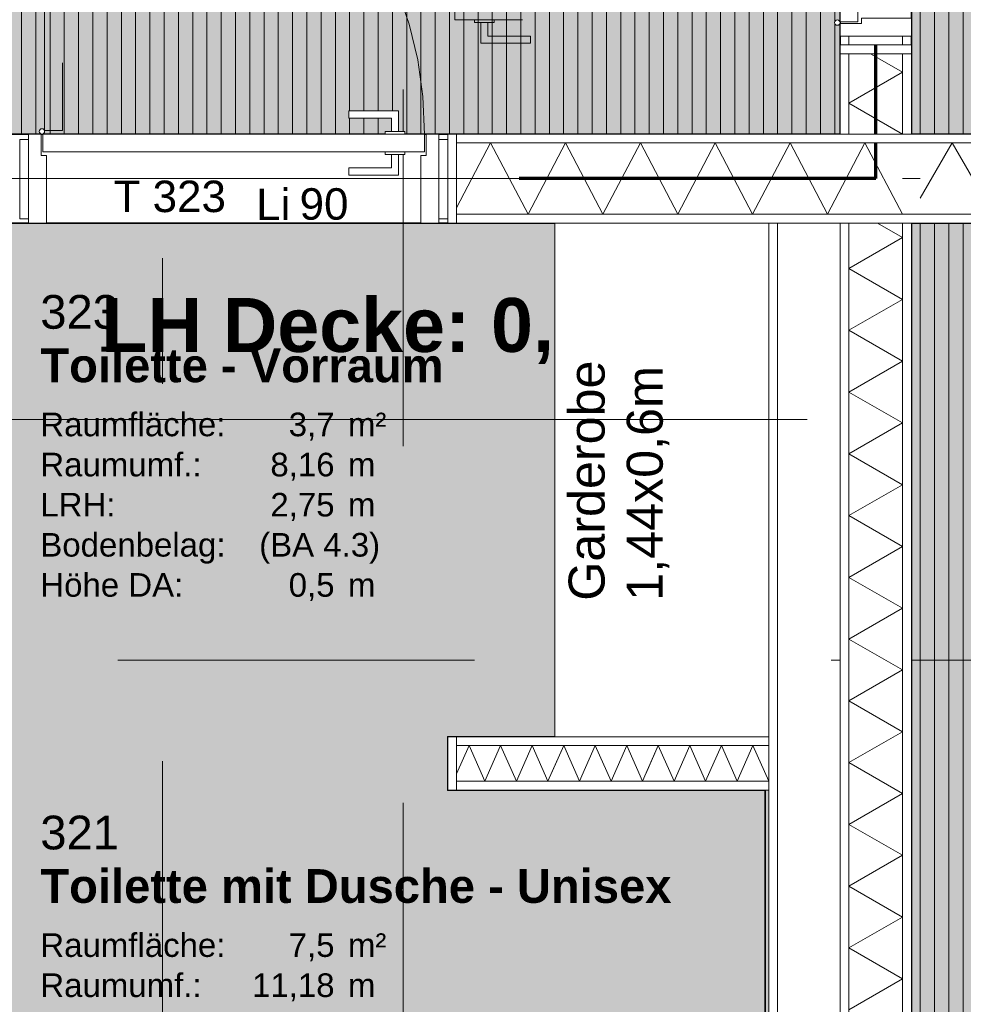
# Model space of a CAD drawing. Header units: metres. Extents: x -49 to 152, y -127 to 99.
# Tile 76 of 177: x -15.93 to -13.28, y -18.52 to -15.75. Entities that reach past the tile are written whole.
import ezdxf
from ezdxf.enums import TextEntityAlignment as Align

# ---------------------------------------------------------------- set-up
doc = ezdxf.new("R2010")
doc.units = ezdxf.units.M
for name, pattern in [('Achsen 01', [5.291531, 3.175, -1.058062, 0.352704, -0.705764]), ('gestrichelt - 01', [2, 1, -1]), ('Raster 01', [2, 1, -1])]:
    doc.linetypes.add(name, pattern=pattern)
for name, color, linetype, lineweight in [('024_Fliesen_Plattenarbeiten-340 Fliesen', 7, 'Continuous', 9), ('027_Tischlerarbeiten-340 Innentüren', 7, 'Continuous', 9), ('031_Metallbauarbeiten-340 Innentüren _ Elemente', 7, 'Continuous', 9), ('039_Trockenbauarbeiten-340 Gipskarton', 7, 'Continuous', 9), ('_1.35m (3D)', 7, 'Continuous', 9), ('_GRU (2D)', 7, 'Continuous', 9), ('_OG 3 (2D)', 7, 'Continuous', 9), ('_OG 3 - DS (2D)', 7, 'Continuous', 9), ('AV1-Brandschutzkonzept-Brandschutzkonzept', 7, 'Continuous', 5), ('AV1-Schnitt Achsen', 7, 'Achsen 01', 18), ('AV1-Stempel-Raumstempel', 7, 'Continuous', 9), ('Keine', 7, 'Continuous', 9)]:
    doc.layers.add(name, color=color, linetype=linetype, lineweight=lineweight)
for name, color, linetype, lineweight, true_color in [('031_Metallbauarbeiten-350 Lamellendecke DS', 7, 'Continuous', 35, 0x666666), ('039_Trockenbauarbeiten-340 Dämmung', 7, 'Continuous', 9, 0xc0c0c0), ('039_Trockenbauarbeiten-350 Deckenspiegel', 7, 'Continuous', 35, 0x008011), ('045_Sanitärausstattung-allg.', 9, 'Continuous', 9, 0x808080), ('AV1-Achsen', 1, 'Achsen 01', 18, 0xff0000), ('AV1-Raster', 7, 'Raster 01', 9, 0xa6a6a6), ('AV1-Stempel-Türnummern', 7, 'Continuous', 100, 0x02abea)]:
    doc.layers.add(name, color=color, linetype=linetype, lineweight=lineweight, true_color=true_color)
doc.styles.add('Arial', font='arial.ttf')
doc.styles.add('Arial (bold)', font='arialbd.ttf')
pattern_1 = [(90, (0, 0), (0.04, 0), [])]

# ---------------------------------------------------------------- blocks, each defined once
blk = doc.blocks.new('Group-4')
at = {"layer": 'AV1-Raster'}
for p, q in [((-14.85, -22.95), (-14.85, 1.35)), ((-13.5, -22.95), (-13.5, 1.35)), ((1.35, -16.2), (-40.5, -16.2)), ((1.35, -17.55), (-40.5, -17.55))]:
    blk.add_line(p, q, dxfattribs=at)
blk = doc.blocks.new('1.35m (3D)')
at = {"layer": 'AV1-Raster', "color": 7}
blk.add_blockref('Group-4', (0, 0), dxfattribs=at)
blk = doc.blocks.new('OG 3 - DS (2D)')
at = {"layer": '031_Metallbauarbeiten-350 Lamellendecke DS', "linetype": 'Continuous', "lineweight": 0, "transparency": 33554508}
for points in [[(-22.825, -5.525), (-22.825, -7.975), (-16.075, -7.975), (-16.075, -13.625), (-22.825, -13.625), (-22.825, -16.075), (-13.625, -16.075), (-13.625, -6.425), (-14.975, -6.425), (-14.975, -5.525)], [(-13.425, -16.075), (-5.55, -16.075), (-5.55, -16.05), (-5.25, -16.05), (-5.25, -16.075), (-2.825, -16.075), (-2.825, -13.625), (-13.425, -13.625)], [(-8.225, -16.325), (-10.65, -16.325), (-10.65, -16.35), (-10.95, -16.35), (-10.95, -16.325), (-13.425, -16.325), (-13.425, -21.385), (-8.225, -21.385)]]:
    blk.add_hatch(color=254, dxfattribs=at).paths.add_polyline_path(points)
at = {"layer": '031_Metallbauarbeiten-350 Lamellendecke DS', "linetype": 'Continuous', "lineweight": 9, "transparency": 33554508}
h = blk.add_hatch(dxfattribs=at)
h.set_pattern_fill('Lamellendecke', color=252, style=0, pattern_type=2)
h.set_pattern_definition(pattern_1)
h.paths.add_polyline_path([(-22.825, -5.525), (-22.825, -7.975), (-16.075, -7.975), (-16.075, -13.625), (-22.825, -13.625), (-22.825, -16.075), (-13.625, -16.075), (-13.625, -6.425), (-14.975, -6.425), (-14.975, -5.525)])
h = blk.add_hatch(dxfattribs=at)
h.set_pattern_fill('Lamellendecke', color=252, style=0, pattern_type=2)
h.set_pattern_definition(pattern_1)
h.paths.add_polyline_path([(-13.425, -16.075), (-5.55, -16.075), (-5.55, -16.05), (-5.25, -16.05), (-5.25, -16.075), (-2.825, -16.075), (-2.825, -13.625), (-13.425, -13.625)])
h = blk.add_hatch(dxfattribs=at)
h.set_pattern_fill('Lamellendecke', color=252, style=0, pattern_type=2)
h.set_pattern_definition(pattern_1)
h.paths.add_polyline_path([(-8.225, -16.325), (-10.65, -16.325), (-10.65, -16.35), (-10.95, -16.35), (-10.95, -16.325), (-13.425, -16.325), (-13.425, -21.385), (-8.225, -21.385)])
at = {"layer": '039_Trockenbauarbeiten-350 Deckenspiegel', "linetype": 'Continuous', "lineweight": 0, "transparency": 33554483}
blk.add_hatch(color=106, dxfattribs=at).paths.add_polyline_path([(-16.075, -16.325), (-16.075, -21.265), (-13.835, -21.265), (-13.835, -17.915), (-14.725, -17.915), (-14.725, -17.765), (-13.835, -17.765), (-13.835, -16.325)])
at = {"layer": '031_Metallbauarbeiten-350 Lamellendecke DS', "flags": 128}
for points in [[(-22.825, -5.525), (-22.825, -7.975), (-16.075, -7.975), (-16.075, -13.625), (-22.825, -13.625), (-22.825, -16.075), (-13.625, -16.075), (-13.625, -6.425), (-14.975, -6.425), (-14.975, -5.525)], [(-13.425, -16.075), (-5.55, -16.075), (-5.55, -16.05), (-5.25, -16.05), (-5.25, -16.075), (-2.825, -16.075), (-2.825, -13.625), (-13.425, -13.625)], [(-8.225, -16.325), (-10.65, -16.325), (-10.65, -16.35), (-10.95, -16.35), (-10.95, -16.325), (-13.425, -16.325), (-13.425, -21.385), (-8.225, -21.385)]]:
    blk.add_lwpolyline(points, close=True, dxfattribs=at)
at = {"layer": '039_Trockenbauarbeiten-350 Deckenspiegel', "flags": 128}
blk.add_lwpolyline([(-16.075, -16.325), (-16.075, -21.265), (-13.835, -21.265), (-13.835, -17.915), (-14.725, -17.915), (-14.725, -17.765), (-13.835, -17.765), (-13.835, -16.325)], close=True, dxfattribs=at)
at = {"layer": '039_Trockenbauarbeiten-350 Deckenspiegel', "insert": (-14.85, -16.6274), "char_height": 0.151309, "attachment_point": 5, "line_spacing_factor": 0.969122, "style": 'Arial (bold)'}
blk.add_mtext('LH Decke: 0,42m', dxfattribs=at)
blk = doc.blocks.new('Group-71')
at = {"color": 255, "linetype": 'Continuous', "lineweight": 5}
blk.add_wipeout([(-16.1, 4.45), (-16.1, 8.35), (-16.3, 8.35), (-16.3, 4.45)], dxfattribs=at).dxf.layer = '039_Trockenbauarbeiten-340 Dämmung'
blk = doc.blocks.new('Group-72')
at = {"layer": '039_Trockenbauarbeiten-340 Dämmung', "transparency": 33554687, "flags": 128}
blk.add_lwpolyline([(-16.3, 4.45), (-16.1, 4.5655), (-16.3, 4.6809), (-16.1, 4.7964), (-16.3, 4.9119), (-16.1, 5.0274), (-16.3, 5.1428), (-16.1, 5.2583), (-16.3, 5.3738), (-16.1, 5.4892), (-16.3, 5.6047), (-16.1, 5.7202), (-16.3, 5.8356), (-16.1, 5.9511), (-16.3, 6.0666), (-16.1, 6.1821), (-16.3, 6.2975), (-16.1, 6.413), (-16.3, 6.5285), (-16.1, 6.6439), (-16.3, 6.7594), (-16.1, 6.8749), (-16.3, 6.9903), (-16.1, 7.1058), (-16.3, 7.2213), (-16.1, 7.3368), (-16.3, 7.4522), (-16.1, 7.5677), (-16.3, 7.6832), (-16.1, 7.7986), (-16.3, 7.9141), (-16.1, 8.0296), (-16.3, 8.145), (-16.1, 8.2605), (-16.255, 8.35)], dxfattribs=at)
blk = doc.blocks.new('Group-73')
at = {"layer": '039_Trockenbauarbeiten-340 Dämmung'}
blk.add_blockref('Group-71', (0, 0), dxfattribs=at)
at = {"layer": '039_Trockenbauarbeiten-340 Dämmung', "transparency": 33554687}
blk.add_blockref('Group-72', (0, 0), dxfattribs=at)
blk = doc.blocks.new('Parametric Object')
at = {"layer": '039_Trockenbauarbeiten-340 Dämmung', "color": 7, "transparency": 33554687}
blk.add_blockref('Group-73', (0, 0), dxfattribs=at)
at = {"layer": '039_Trockenbauarbeiten-340 Dämmung', "color": 0, "flags": 1}
for tag in ['IFC_UUID', 'instanceID', 'prm0_name', 'prm0_type', 'prm0_value', 'prm1_name', 'prm1_type', 'prm1_value', 'prm2_name', 'prm2_type', 'prm2_value', 'prm3_name', 'prm3_type', 'prm3_value', 'prm4_name', 'prm4_type', 'prm4_value', 'prm5_name', 'prm5_type', 'prm5_value', 'prm6_name', 'prm6_type', 'prm6_value']:
    blk.add_attdef(tag, (-13.4, -16.3), '', height=0.00018, dxfattribs=at)
blk = doc.blocks.new('Group-152')
at = {"color": 255, "linetype": 'Continuous', "lineweight": 5}
blk.add_wipeout([(-16.075, 13.45), (-15.825, 13.45), (-15.825, 13.6), (-16.075, 13.6)], dxfattribs=at).dxf.layer = '039_Trockenbauarbeiten-340 Dämmung'
blk = doc.blocks.new('Group-153')
at = {"layer": '039_Trockenbauarbeiten-340 Dämmung', "transparency": 33554687, "flags": 128}
blk.add_lwpolyline([(-16.075, 13.6), (-15.9884, 13.45), (-15.9018, 13.6), (-15.825, 13.467)], dxfattribs=at)
blk = doc.blocks.new('Group-154')
at = {"layer": '039_Trockenbauarbeiten-340 Dämmung'}
blk.add_blockref('Group-152', (0, 0), dxfattribs=at)
at = {"layer": '039_Trockenbauarbeiten-340 Dämmung', "transparency": 33554687}
blk.add_blockref('Group-153', (0, 0), dxfattribs=at)
blk = doc.blocks.new('Parametric Object-5')
at = {"layer": '039_Trockenbauarbeiten-340 Dämmung', "color": 7, "transparency": 33554687}
blk.add_blockref('Group-154', (0, 0), dxfattribs=at)
at = {"layer": '039_Trockenbauarbeiten-340 Dämmung', "color": 0, "flags": 1}
for tag in ['IFC_UUID', 'instanceID', 'prm0_name', 'prm0_type', 'prm0_value', 'prm1_name', 'prm1_type', 'prm1_value', 'prm2_name', 'prm2_type', 'prm2_value', 'prm3_name', 'prm3_type', 'prm3_value', 'prm4_name', 'prm4_type', 'prm4_value', 'prm5_name', 'prm5_type', 'prm5_value', 'prm6_name', 'prm6_type', 'prm6_value']:
    blk.add_attdef(tag, (-13.6, -16.075), '', height=0.00018, dxfattribs=at)
blk = doc.blocks.new('Group-273')
at = {"color": 255, "linetype": 'Continuous', "lineweight": 5}
blk.add_wipeout([(-21.475, 13.45), (-16.325, 13.45), (-16.325, 13.6), (-21.475, 13.6)], dxfattribs=at).dxf.layer = '039_Trockenbauarbeiten-340 Dämmung'
blk = doc.blocks.new('Group-274')
at = {"layer": '039_Trockenbauarbeiten-340 Dämmung', "transparency": 33554687, "flags": 128}
blk.add_lwpolyline([(-18.5305, 13.6), (-18.4439, 13.45), (-18.3573, 13.6), (-18.2707, 13.45), (-18.1841, 13.6), (-18.0975, 13.45), (-18.0109, 13.6), (-17.9243, 13.45), (-17.8377, 13.6), (-17.7511, 13.45), (-17.6645, 13.6), (-17.5779, 13.45), (-17.4913, 13.6), (-17.4047, 13.45), (-17.3181, 13.6), (-17.2315, 13.45), (-17.1449, 13.6), (-17.0583, 13.45), (-16.9717, 13.6), (-16.8851, 13.45), (-16.7985, 13.6), (-16.7119, 13.45), (-16.6253, 13.6), (-16.5387, 13.45), (-16.4521, 13.6), (-16.3655, 13.45), (-16.325, 13.5201)], dxfattribs=at)
blk = doc.blocks.new('Group-275')
at = {"layer": '039_Trockenbauarbeiten-340 Dämmung'}
blk.add_blockref('Group-273', (0, 0), dxfattribs=at)
at = {"layer": '039_Trockenbauarbeiten-340 Dämmung', "transparency": 33554687}
blk.add_blockref('Group-274', (0, 0), dxfattribs=at)
blk = doc.blocks.new('Parametric Object-36')
at = {"layer": '039_Trockenbauarbeiten-340 Dämmung', "color": 7, "transparency": 33554687}
blk.add_blockref('Group-275', (0, 0), dxfattribs=at)
at = {"layer": '039_Trockenbauarbeiten-340 Dämmung', "color": 0, "flags": 1}
for tag in ['IFC_UUID', 'instanceID', 'prm0_name', 'prm0_type', 'prm0_value', 'prm1_name', 'prm1_type', 'prm1_value', 'prm2_name', 'prm2_type', 'prm2_value', 'prm3_name', 'prm3_type', 'prm3_value', 'prm4_name', 'prm4_type', 'prm4_value', 'prm5_name', 'prm5_type', 'prm5_value', 'prm6_name', 'prm6_type', 'prm6_value']:
    blk.add_attdef(tag, (-13.6, -21.475), '', height=0.00018, dxfattribs=at)
blk = doc.blocks.new('Group-303')
at = {"color": 255, "linetype": 'Continuous', "lineweight": 5}
blk.add_wipeout([(-13.45, -16.1), (-14.7, -16.1), (-14.7, -16.3), (-13.45, -16.3)], dxfattribs=at).dxf.layer = '039_Trockenbauarbeiten-340 Dämmung'
blk = doc.blocks.new('Group-304')
at = {"layer": '039_Trockenbauarbeiten-340 Dämmung', "transparency": 33554687, "flags": 128}
blk.add_lwpolyline([(-13.45, -16.3), (-13.555, -16.1), (-13.6599, -16.3), (-13.7649, -16.1), (-13.8699, -16.3), (-13.9749, -16.1), (-14.0798, -16.3), (-14.1848, -16.1), (-14.2898, -16.3), (-14.3948, -16.1), (-14.4997, -16.3), (-14.6047, -16.1), (-14.7, -16.2816)], dxfattribs=at)
blk = doc.blocks.new('Group-305')
at = {"layer": '039_Trockenbauarbeiten-340 Dämmung'}
blk.add_blockref('Group-303', (0, 0), dxfattribs=at)
at = {"layer": '039_Trockenbauarbeiten-340 Dämmung', "transparency": 33554687}
blk.add_blockref('Group-304', (0, 0), dxfattribs=at)
blk = doc.blocks.new('Group-674')
at = {"layer": '027_Tischlerarbeiten-340 Innentüren', "color": 253, "linetype": 'gestrichelt - 01', "lineweight": 9, "transparency": 33554687, "flags": 128}
for points in [[(-14.6325, -15.6975), (-14.6125, -15.6975), (-14.6125, -15.66), (-14.4925, -15.66), (-14.4925, -15.64), (-14.6325, -15.64)], [(-14.705, -15.705), (-13.635, -15.705), (-13.635, -15.755), (-14.705, -15.755)], [(-14.65, -15.6975), (-14.595, -15.6975), (-14.595, -15.705), (-14.65, -15.705)], [(-14.65, -15.755), (-14.595, -15.755), (-14.595, -15.7625), (-14.65, -15.7625)], [(-14.6325, -15.7625), (-14.6125, -15.7625), (-14.6125, -15.8), (-14.4925, -15.8), (-14.4925, -15.82), (-14.6325, -15.82)]]:
    blk.add_lwpolyline(points, close=True, dxfattribs=at)
at = {"layer": '027_Tischlerarbeiten-340 Innentüren', "color": 253, "linetype": 'gestrichelt - 01', "lineweight": 9, "transparency": 33554687}
blk.add_arc((-13.6325, -15.7625), 1.0725, 89.5581, 176.6163, dxfattribs=at)
at = {"color": 255}
for points in [[(-13.6, -14.625), (-13.45, -14.625), (-13.45, -14.65), (-13.6, -14.65)], [(-13.6, -15.8), (-13.45, -15.8), (-13.45, -15.825), (-13.6, -15.825)]]:
    blk.add_wipeout(points, dxfattribs=at).dxf.layer = '027_Tischlerarbeiten-340 Innentüren'
at = {"layer": '027_Tischlerarbeiten-340 Innentüren', "flags": 128}
for points in [[(-13.6, -14.625), (-13.45, -14.625), (-13.45, -14.65), (-13.6, -14.65)], [(-13.6, -15.8), (-13.45, -15.8), (-13.45, -15.825), (-13.6, -15.825)]]:
    blk.add_lwpolyline(points, close=True, dxfattribs=at)
at = {"color": 255}
blk.add_wipeout([(-13.625, -14.685), (-13.565, -14.685), (-13.565, -14.7), (-13.425, -14.7), (-13.425, -14.65), (-13.625, -14.65)], dxfattribs=at).dxf.layer = '027_Tischlerarbeiten-340 Innentüren'
at = {"layer": '027_Tischlerarbeiten-340 Innentüren', "flags": 128}
blk.add_lwpolyline([(-13.625, -14.685), (-13.565, -14.685), (-13.565, -14.7), (-13.425, -14.7), (-13.425, -14.65), (-13.625, -14.65)], close=True, dxfattribs=at)
at = {"color": 255}
blk.add_wipeout([(-13.625, -14.69), (-13.575, -14.69), (-13.575, -15.76), (-13.625, -15.76)], dxfattribs=at).dxf.layer = '027_Tischlerarbeiten-340 Innentüren'
at = {"layer": '027_Tischlerarbeiten-340 Innentüren', "flags": 128}
blk.add_lwpolyline([(-13.625, -14.69), (-13.575, -14.69), (-13.575, -15.76), (-13.625, -15.76)], close=True, dxfattribs=at)
at = {"color": 255}
for points in [[(-13.6325, -14.7625), (-13.6325, -14.7825), (-13.67, -14.7825), (-13.67, -14.9025), (-13.69, -14.9025), (-13.69, -14.7625)], [(-13.5675, -14.7625), (-13.5675, -14.7825), (-13.53, -14.7825), (-13.53, -14.9025), (-13.51, -14.9025), (-13.51, -14.7625)], [(-13.625, -15.765), (-13.565, -15.765), (-13.565, -15.75), (-13.425, -15.75), (-13.425, -15.8), (-13.625, -15.8)]]:
    blk.add_wipeout(points, dxfattribs=at).dxf.layer = '027_Tischlerarbeiten-340 Innentüren'
at = {"layer": '027_Tischlerarbeiten-340 Innentüren', "flags": 128}
for points in [[(-13.6325, -14.7625), (-13.6325, -14.7825), (-13.67, -14.7825), (-13.67, -14.9025), (-13.69, -14.9025), (-13.69, -14.7625)], [(-13.5675, -14.7625), (-13.5675, -14.7825), (-13.53, -14.7825), (-13.53, -14.9025), (-13.51, -14.9025), (-13.51, -14.7625)], [(-13.625, -15.765), (-13.565, -15.765), (-13.565, -15.75), (-13.425, -15.75), (-13.425, -15.8), (-13.625, -15.8)]]:
    blk.add_lwpolyline(points, close=True, dxfattribs=at)
at = {"color": 255}
for points in [[(-13.6325, -14.745), (-13.625, -14.745), (-13.625, -14.8), (-13.6325, -14.8)], [(-13.575, -14.745), (-13.5675, -14.745), (-13.5675, -14.8), (-13.575, -14.8)], [(-13.64, -15.7625), (-13.6378, -15.7572), (-13.6325, -15.755), (-13.6272, -15.7572), (-13.625, -15.7625), (-13.6272, -15.7678), (-13.6325, -15.77), (-13.6378, -15.7678)]]:
    blk.add_wipeout(points, dxfattribs=at).dxf.layer = '027_Tischlerarbeiten-340 Innentüren'
at = {"layer": '027_Tischlerarbeiten-340 Innentüren', "flags": 128}
for points in [[(-13.6325, -14.745), (-13.625, -14.745), (-13.625, -14.8), (-13.6325, -14.8)], [(-13.575, -14.745), (-13.5675, -14.745), (-13.5675, -14.8), (-13.575, -14.8)]]:
    blk.add_lwpolyline(points, close=True, dxfattribs=at)
at = {"layer": '027_Tischlerarbeiten-340 Innentüren'}
blk.add_circle((-13.6325, -15.7625), 0.0075, dxfattribs=at)
blk = doc.blocks.new('Group-800')
at = {"color": 255, "linetype": 'Continuous', "lineweight": 5}
blk.add_wipeout([(-13.8252, -17.79), (-14.7, -17.79), (-14.7, -17.89), (-13.8252, -17.89)], dxfattribs=at).dxf.layer = '039_Trockenbauarbeiten-340 Dämmung'
blk = doc.blocks.new('Group-801')
at = {"layer": '039_Trockenbauarbeiten-340 Dämmung', "transparency": 33554687, "flags": 128}
for points in [[(-14.3555, -17.89), (-14.3997, -17.79), (-14.4439, -17.89), (-14.4881, -17.79), (-14.5323, -17.89), (-14.5765, -17.79), (-14.6207, -17.89), (-14.6649, -17.79), (-14.7, -17.8694)], [(-14.0902, -17.89), (-14.1344, -17.79), (-14.1786, -17.89), (-14.2228, -17.79), (-14.267, -17.89), (-14.3113, -17.79), (-14.3555, -17.89), (-14.3997, -17.79), (-14.4348, -17.8694)], [(-13.825, -17.89), (-13.8692, -17.79), (-13.9134, -17.89), (-13.9576, -17.79), (-14.0018, -17.89), (-14.046, -17.79), (-14.0902, -17.89), (-14.1344, -17.79), (-14.1695, -17.8694)]]:
    blk.add_lwpolyline(points, dxfattribs=at)
blk = doc.blocks.new('Group-802')
at = {"layer": '039_Trockenbauarbeiten-340 Dämmung'}
blk.add_blockref('Group-800', (0, 0), dxfattribs=at)
at = {"layer": '039_Trockenbauarbeiten-340 Dämmung', "transparency": 33554687}
blk.add_blockref('Group-801', (0, 0), dxfattribs=at)
blk = doc.blocks.new('Türnummer 2 - Innentür')
at = {"layer": '031_Metallbauarbeiten-340 Innentüren _ Elemente', "char_height": 0.08826, "attachment_point": 8, "line_spacing_factor": 0.965511, "style": 'Arial'}
for s, insert in [('Li', (0, -0.0671)), ('90', (0.1423, -0.0671))]:
    blk.add_mtext(s, dxfattribs=dict(at, insert=insert))
at = {"layer": '031_Metallbauarbeiten-340 Innentüren _ Elemente', "style": 'Arial'}
blk.add_attdef('Türnummer', text='', height=0.0883, dxfattribs=at).set_placement((-0.2903, -0.071), align=Align.BOTTOM_CENTER)
at = {"layer": '031_Metallbauarbeiten-340 Innentüren _ Elemente', "color": 7, "transparency": 33554687, "style": 'Arial'}
blk.add_attdef('Schallschutzklasse', text='', height=0.0883, dxfattribs=at).set_placement((-0.1763, -0.2296), align=Align.BOTTOM_CENTER)
at = {"layer": 'Keine', "color": 0, "flags": 1}
for tag, p in [('Lichte_Breite', (-0.4481, -0.3885)), ('Panikfunktion', (-0.4481, -0.5473)), ('AT-Nr.', (-0.4481, -0.7062))]:
    blk.add_attdef(tag, p, '', height=0.0883, dxfattribs=at)
blk = doc.blocks.new('Group-806')
at = {"layer": '027_Tischlerarbeiten-340 Innentüren', "color": 253, "linetype": 'gestrichelt - 01', "lineweight": 9, "transparency": 33554687, "flags": 128}
for points in [[(-15.855, -16.065), (-15.855, -14.995), (-15.805, -14.995), (-15.805, -16.065)], [(-15.8625, -15.0675), (-15.8625, -15.0875), (-15.9, -15.0875), (-15.9, -15.2075), (-15.92, -15.2075), (-15.92, -15.0675)], [(-15.855, -15.105), (-15.8625, -15.105), (-15.8625, -15.05), (-15.855, -15.05)], [(-15.7975, -15.105), (-15.805, -15.105), (-15.805, -15.05), (-15.7975, -15.05)], [(-15.7975, -15.0675), (-15.7975, -15.0875), (-15.76, -15.0875), (-15.76, -15.2075), (-15.74, -15.2075), (-15.74, -15.0675)]]:
    blk.add_lwpolyline(points, close=True, dxfattribs=at)
at = {"layer": '027_Tischlerarbeiten-340 Innentüren', "color": 253, "linetype": 'gestrichelt - 01', "lineweight": 9, "transparency": 33554687}
blk.add_arc((-15.8625, -16.0675), 1.0725, 359.5581, 86.6163, dxfattribs=at)
at = {"color": 255}
for points in [[(-15.925, -16.3125), (-15.925, -16.09), (-15.9, -16.09), (-15.9, -16.3125)], [(-14.75, -16.3125), (-14.75, -16.09), (-14.725, -16.09), (-14.725, -16.3125)]]:
    blk.add_wipeout(points, dxfattribs=at).dxf.layer = '027_Tischlerarbeiten-340 Innentüren'
at = {"layer": '027_Tischlerarbeiten-340 Innentüren', "flags": 128}
for points in [[(-15.925, -16.3125), (-15.925, -16.09), (-15.9, -16.09), (-15.9, -16.3125)], [(-14.75, -16.3125), (-14.75, -16.09), (-14.725, -16.09), (-14.725, -16.3125)]]:
    blk.add_lwpolyline(points, close=True, dxfattribs=at)
at = {"color": 255}
blk.add_wipeout([(-14.785, -16.075), (-14.785, -16.135), (-14.8, -16.135), (-14.8, -16.325), (-14.75, -16.325), (-14.75, -16.075)], dxfattribs=at).dxf.layer = '027_Tischlerarbeiten-340 Innentüren'
at = {"layer": '027_Tischlerarbeiten-340 Innentüren', "flags": 128}
blk.add_lwpolyline([(-14.785, -16.075), (-14.785, -16.135), (-14.8, -16.135), (-14.8, -16.325), (-14.75, -16.325), (-14.75, -16.075)], close=True, dxfattribs=at)
at = {"color": 255}
blk.add_wipeout([(-15.86, -16.075), (-14.79, -16.075), (-14.79, -16.125), (-15.86, -16.125)], dxfattribs=at).dxf.layer = '027_Tischlerarbeiten-340 Innentüren'
at = {"layer": '027_Tischlerarbeiten-340 Innentüren', "flags": 128}
blk.add_lwpolyline([(-15.86, -16.075), (-14.79, -16.075), (-14.79, -16.125), (-15.86, -16.125)], close=True, dxfattribs=at)
at = {"color": 255}
for points in [[(-14.8625, -16.0675), (-14.8825, -16.0675), (-14.8825, -16.03), (-15.0025, -16.03), (-15.0025, -16.01), (-14.8625, -16.01)], [(-15.865, -16.075), (-15.865, -16.135), (-15.85, -16.135), (-15.85, -16.325), (-15.9, -16.325), (-15.9, -16.075)], [(-14.8625, -16.1325), (-14.8825, -16.1325), (-14.8825, -16.17), (-15.0025, -16.17), (-15.0025, -16.19), (-14.8625, -16.19)]]:
    blk.add_wipeout(points, dxfattribs=at).dxf.layer = '027_Tischlerarbeiten-340 Innentüren'
at = {"layer": '027_Tischlerarbeiten-340 Innentüren', "flags": 128}
for points in [[(-14.8625, -16.0675), (-14.8825, -16.0675), (-14.8825, -16.03), (-15.0025, -16.03), (-15.0025, -16.01), (-14.8625, -16.01)], [(-15.865, -16.075), (-15.865, -16.135), (-15.85, -16.135), (-15.85, -16.325), (-15.9, -16.325), (-15.9, -16.075)], [(-14.8625, -16.1325), (-14.8825, -16.1325), (-14.8825, -16.17), (-15.0025, -16.17), (-15.0025, -16.19), (-14.8625, -16.19)]]:
    blk.add_lwpolyline(points, close=True, dxfattribs=at)
at = {"color": 255}
for points in [[(-15.8625, -16.06), (-15.8572, -16.0622), (-15.855, -16.0675), (-15.8572, -16.0728), (-15.8625, -16.075), (-15.8678, -16.0728), (-15.87, -16.0675), (-15.8678, -16.0622)], [(-14.9, -16.075), (-14.9, -16.0675), (-14.845, -16.0675), (-14.845, -16.075)], [(-14.9, -16.1325), (-14.9, -16.125), (-14.845, -16.125), (-14.845, -16.1325)]]:
    blk.add_wipeout(points, dxfattribs=at).dxf.layer = '027_Tischlerarbeiten-340 Innentüren'
at = {"layer": '027_Tischlerarbeiten-340 Innentüren', "flags": 128}
for points in [[(-14.9, -16.075), (-14.9, -16.0675), (-14.845, -16.0675), (-14.845, -16.075)], [(-14.9, -16.1325), (-14.9, -16.125), (-14.845, -16.125), (-14.845, -16.1325)]]:
    blk.add_lwpolyline(points, close=True, dxfattribs=at)
at = {"layer": '027_Tischlerarbeiten-340 Innentüren'}
blk.add_circle((-15.8625, -16.0675), 0.0075, dxfattribs=at)
blk = doc.blocks.new('Raumstempel - Symbol - 2')
at = {"layer": 'AV1-Stempel-Raumstempel', "attachment_point": 1, "line_spacing_factor": 0.969524, "style": 'Arial'}
for s, insert, char_height in [('m²', (1.0125, -0.5049), 0.0662), ('Raumfläche:', (0.15, -0.5049), 0.066198), ('Raumumf.:', (0.15, -0.6174), 0.0662), ('m', (1.0125, -0.6174), 0.0662), ('LRH:', (0.15, -0.7299), 0.0662), ('m', (1.0125, -0.7299), 0.0662), ('Bodenbelag:', (0.15, -0.8424), 0.066198), ('Höhe DA:', (0.15, -0.9549), 0.0662), ('m', (1.0125, -0.9549), 0.0662)]:
    blk.add_mtext(s, dxfattribs=dict(at, insert=insert, char_height=char_height))
at = {"layer": 'AV1-Stempel-Raumstempel'}
for tag, style, p in [('Raumnummer', 'Arial', (0.15, -0.175)), ('Raumname', 'Arial (bold)', (0.15, -0.325))]:
    blk.add_attdef(tag, text='', height=0.0946, dxfattribs=dict(at, style=style)).set_placement(p, align=Align.TOP_LEFT)
at = {"layer": 'AV1-Stempel-Raumstempel', "style": 'Arial'}
for tag, p in [('Raumfläche', (0.975, -0.5049)), ('Raumumfang', (0.975, -0.6174)), ('LRH', (0.975, -0.7299)), ('Bodendetail', (1.1028, -0.8424)), ('Höhe_DA', (0.975, -0.9549))]:
    blk.add_attdef(tag, text='', height=0.0662, dxfattribs=at).set_placement(p, align=Align.TOP_RIGHT)
at = {"layer": 'Keine', "color": 0, "flags": 1}
for tag, p in [('Bodenbelag', (0, -1.3327)), ('Decke', (0, -1.5029))]:
    blk.add_attdef(tag, p, '', height=0.0946, dxfattribs=at)
blk = doc.blocks.new('OG 3 (2D)')
at = {"layer": '039_Trockenbauarbeiten-340 Dämmung', "color": 7, "transparency": 33554687}
for name in ['Group-305', 'Group-802']:
    blk.add_blockref(name, (0, 0), dxfattribs=at)
at = {"layer": '039_Trockenbauarbeiten-340 Dämmung', "rotation": 90}
blk.add_blockref('Parametric Object', (-5.05, 0), dxfattribs=at)
at = {"layer": 'AV1-Stempel-Raumstempel'}
for p, values in [((-16.0172, -16.3513), {'Raumname': 'Toilette - Vorraum', 'Raumnummer': '323', 'Bodendetail': '(BA 4.3)', 'Raumfläche': '3,7', 'LRH': '2,75', 'Raumumfang': '8,16', 'Höhe_DA': '0,5'}), ((-16.0172, -17.8114), {'Raumname': 'Toilette mit Dusche - Unisex', 'Raumnummer': '321', 'Bodendetail': '(BA 4.3)', 'Raumfläche': '7,5', 'LRH': '2,75', 'Raumumfang': '11,18', 'Höhe_DA': '0,5'})]:
    blk.add_blockref('Raumstempel - Symbol - 2', p, dxfattribs=at).add_auto_attribs(values)
at = {"layer": 'AV1-Stempel-Türnummern', "color": 7}
ref = blk.add_blockref('Türnummer 2 - Innentür', (-15.214, -16.2493), dxfattribs=at)
ref.add_attrib('Türnummer', 'T 323', dxfattribs={"layer": '031_Metallbauarbeiten-340 Innentüren _ Elemente', "height": 0.08826, "style": 'Arial'}).set_placement((-15.5043, -16.3203), align=Align.BOTTOM_CENTER)
at = {"color": 255}
for points in [[(-13.45, -15.825), (-13.45, -16.075), (-13.6, -16.075), (-13.6, -15.825)], [(-13.45, -21.475), (-13.45, -16.325), (-13.6, -16.325), (-13.6, -21.475)]]:
    blk.add_wipeout(points, dxfattribs=at).dxf.layer = '039_Trockenbauarbeiten-340 Dämmung'
at = {"layer": '039_Trockenbauarbeiten-340 Dämmung', "flags": 128}
for points in [[(-13.45, -15.825), (-13.45, -16.075), (-13.6, -16.075), (-13.6, -15.825)], [(-13.45, -21.475), (-13.45, -16.325), (-13.6, -16.325), (-13.6, -21.475)]]:
    blk.add_lwpolyline(points, close=True, dxfattribs=at)
at = {"layer": 'AV1-Brandschutzkonzept-Brandschutzkonzept', "color": 40, "linetype": 'gestrichelt - 01', "lineweight": 70, "true_color": 0xffc000, "transparency": 33554687}
blk.add_line((-13.525, -16.2), (-14.825, -16.2), dxfattribs=at)
at = {"color": 255}
blk.add_wipeout([(-14.725, -17.89), (-13.825, -17.89), (-13.825, -17.915), (-14.725, -17.915)], dxfattribs=at).dxf.layer = '039_Trockenbauarbeiten-340 Gipskarton'
at = {"layer": '024_Fliesen_Plattenarbeiten-340 Fliesen', "linetype": 'Continuous', "lineweight": 0}
blk.add_hatch(color=140, dxfattribs=at).paths.add_polyline_path([(-13.835, -17.915), (-13.825, -17.915), (-13.825, -21.265), (-13.835, -21.265)])
at = {"layer": '024_Fliesen_Plattenarbeiten-340 Fliesen', "flags": 128}
blk.add_lwpolyline([(-13.835, -17.915), (-13.825, -17.915), (-13.825, -21.265), (-13.835, -21.265)], close=True, dxfattribs=at)
at = {"layer": '039_Trockenbauarbeiten-340 Gipskarton', "flags": 128}
blk.add_lwpolyline([(-14.725, -17.89), (-13.825, -17.89), (-13.825, -17.915), (-14.725, -17.915)], close=True, dxfattribs=at)
at = {"layer": '039_Trockenbauarbeiten-340 Dämmung', "xscale": -1, "rotation": 270}
blk.add_blockref('Parametric Object-5', (-27.05, 0), dxfattribs=at)
at = {"layer": '039_Trockenbauarbeiten-340 Dämmung', "rotation": 90}
blk.add_blockref('Parametric Object-36', (0, 0), dxfattribs=at)
at = {"color": 255}
for points in [[(-13.6, -16.075), (-13.625, -16.075), (-13.625, -15.825), (-13.6, -15.825)], [(-13.45, -16.075), (-13.425, -16.075), (-13.425, -15.825), (-13.45, -15.825)], [(-14.7, -16.3), (-10.95, -16.3), (-10.95, -16.325), (-14.7, -16.325)]]:
    blk.add_wipeout(points, dxfattribs=at).dxf.layer = '039_Trockenbauarbeiten-340 Gipskarton'
at = {"layer": '039_Trockenbauarbeiten-340 Gipskarton', "flags": 128}
for points in [[(-13.6, -16.075), (-13.625, -16.075), (-13.625, -15.825), (-13.6, -15.825)], [(-13.45, -16.075), (-13.425, -16.075), (-13.425, -15.825), (-13.45, -15.825)], [(-14.7, -16.3), (-10.95, -16.3), (-10.95, -16.325), (-14.7, -16.325)]]:
    blk.add_lwpolyline(points, close=True, dxfattribs=at)
at = {"color": 255}
for points in [[(-13.625, -15.825), (-13.625, -15.85), (-13.425, -15.85), (-13.425, -15.825)], [(-14.7, -16.075), (-14.7, -16.325), (-14.725, -16.325), (-14.725, -16.075)], [(-13.6, -16.325), (-13.625, -16.325), (-13.625, -21.475), (-13.6, -21.475)], [(-13.425, -16.325), (-13.45, -16.325), (-13.45, -21.475), (-13.425, -21.475)]]:
    blk.add_wipeout(points, dxfattribs=at).dxf.layer = '039_Trockenbauarbeiten-340 Gipskarton'
at = {"color": 255, "transparency": 33554559}
blk.add_wipeout([(-14.425, -16.325), (-13.825, -16.325), (-13.825, -17.765), (-14.425, -17.765)], dxfattribs=at).dxf.layer = '045_Sanitärausstattung-allg.'
at = {"layer": '039_Trockenbauarbeiten-340 Gipskarton', "flags": 128}
for points in [[(-13.625, -15.825), (-13.625, -15.85), (-13.425, -15.85), (-13.425, -15.825)], [(-14.7, -16.075), (-14.7, -16.325), (-14.725, -16.325), (-14.725, -16.075)], [(-13.6, -16.325), (-13.625, -16.325), (-13.625, -21.475), (-13.6, -21.475)], [(-13.425, -16.325), (-13.45, -16.325), (-13.45, -21.475), (-13.425, -21.475)]]:
    blk.add_lwpolyline(points, close=True, dxfattribs=at)
at = {"layer": '045_Sanitärausstattung-allg.', "flags": 128}
blk.add_lwpolyline([(-14.425, -16.325), (-13.825, -16.325), (-13.825, -17.765), (-14.425, -17.765)], close=True, dxfattribs=at)
at = {"layer": 'AV1-Brandschutzkonzept-Brandschutzkonzept', "color": 40, "linetype": 'gestrichelt - 01', "lineweight": 70, "true_color": 0xffc000, "transparency": 33554687}
blk.add_line((-13.525, -16.2), (-13.525, -15.825), dxfattribs=at)
at = {"layer": 'Keine', "color": 8, "transparency": 33554687, "insert": (-14.2446, -17.3837), "char_height": 0.10087, "attachment_point": 4, "rotation": 90, "line_spacing_factor": 0.969122, "style": 'Arial'}
blk.add_mtext('Garderobe\\P1,44x0,6m', dxfattribs=at)
at = {"layer": '027_Tischlerarbeiten-340 Innentüren', "color": 7}
for name in ['Group-674', 'Group-806']:
    blk.add_blockref(name, (0, 0), dxfattribs=at)
at = {"color": 255}
for points in [[(-14.7, -16.075), (-10.95, -16.075), (-10.95, -16.1), (-14.7, -16.1)], [(-14.725, -17.765), (-13.825, -17.765), (-13.825, -17.79), (-14.725, -17.79)]]:
    blk.add_wipeout(points, dxfattribs=at).dxf.layer = '039_Trockenbauarbeiten-340 Gipskarton'
at = {"layer": '039_Trockenbauarbeiten-340 Gipskarton', "flags": 128}
for points in [[(-14.7, -16.075), (-10.95, -16.075), (-10.95, -16.1), (-14.7, -16.1)], [(-14.725, -17.765), (-13.825, -17.765), (-13.825, -17.79), (-14.725, -17.79)]]:
    blk.add_lwpolyline(points, close=True, dxfattribs=at)
at = {"color": 255}
for points in [[(-13.8, -16.325), (-13.825, -16.325), (-13.825, -21.275), (-13.8, -21.275)], [(-14.725, -17.915), (-14.725, -17.765), (-14.7, -17.765), (-14.7, -17.915)]]:
    blk.add_wipeout(points, dxfattribs=at).dxf.layer = '039_Trockenbauarbeiten-340 Gipskarton'
at = {"layer": '039_Trockenbauarbeiten-340 Gipskarton', "flags": 128}
for points in [[(-13.8, -16.325), (-13.825, -16.325), (-13.825, -21.275), (-13.8, -21.275)], [(-14.725, -17.915), (-14.725, -17.765), (-14.7, -17.765), (-14.7, -17.915)]]:
    blk.add_lwpolyline(points, close=True, dxfattribs=at)
blk = doc.blocks.new('Group-880')
at = {"layer": 'AV1-Achsen'}
blk.add_line((-43.35, -16.2), (4.2, -16.2), dxfattribs=at)
blk = doc.blocks.new('Group-885')
at = {"layer": 'AV1-Schnitt Achsen'}
blk.add_line((-43.35, -16.875), (4.2, -16.875), dxfattribs=at)
blk = doc.blocks.new('Group-888')
at = {"layer": 'AV1-Schnitt Achsen'}
blk.add_line((-15.525, -26.3), (-15.525, 4.7), dxfattribs=at)
blk = doc.blocks.new('GRU (2D)')
at = {"layer": 'AV1-Achsen', "color": 7}
blk.add_blockref('Group-880', (0, 0), dxfattribs=at)
at = {"layer": 'AV1-Schnitt Achsen', "color": 7}
for name in ['Group-888', 'Group-885']:
    blk.add_blockref(name, (0, 0), dxfattribs=at)

msp = doc.modelspace()

# ---------------------------------------------------------------- block references
at = {"layer": '_1.35m (3D)'}
msp.add_blockref('1.35m (3D)', (0, 0), dxfattribs=at)

# ---------------------------------------------------------------- next in the draw order: block references
at = {"layer": '_OG 3 - DS (2D)'}
msp.add_blockref('OG 3 - DS (2D)', (0, 0), dxfattribs=at)

# ---------------------------------------------------------------- next in the draw order: block references
at = {"layer": '_OG 3 (2D)'}
msp.add_blockref('OG 3 (2D)', (0, 0), dxfattribs=at)

# ---------------------------------------------------------------- next in the draw order: block references
at = {"layer": '_GRU (2D)'}
msp.add_blockref('GRU (2D)', (0, 0), dxfattribs=at)

doc.saveas('drawing.dxf')
